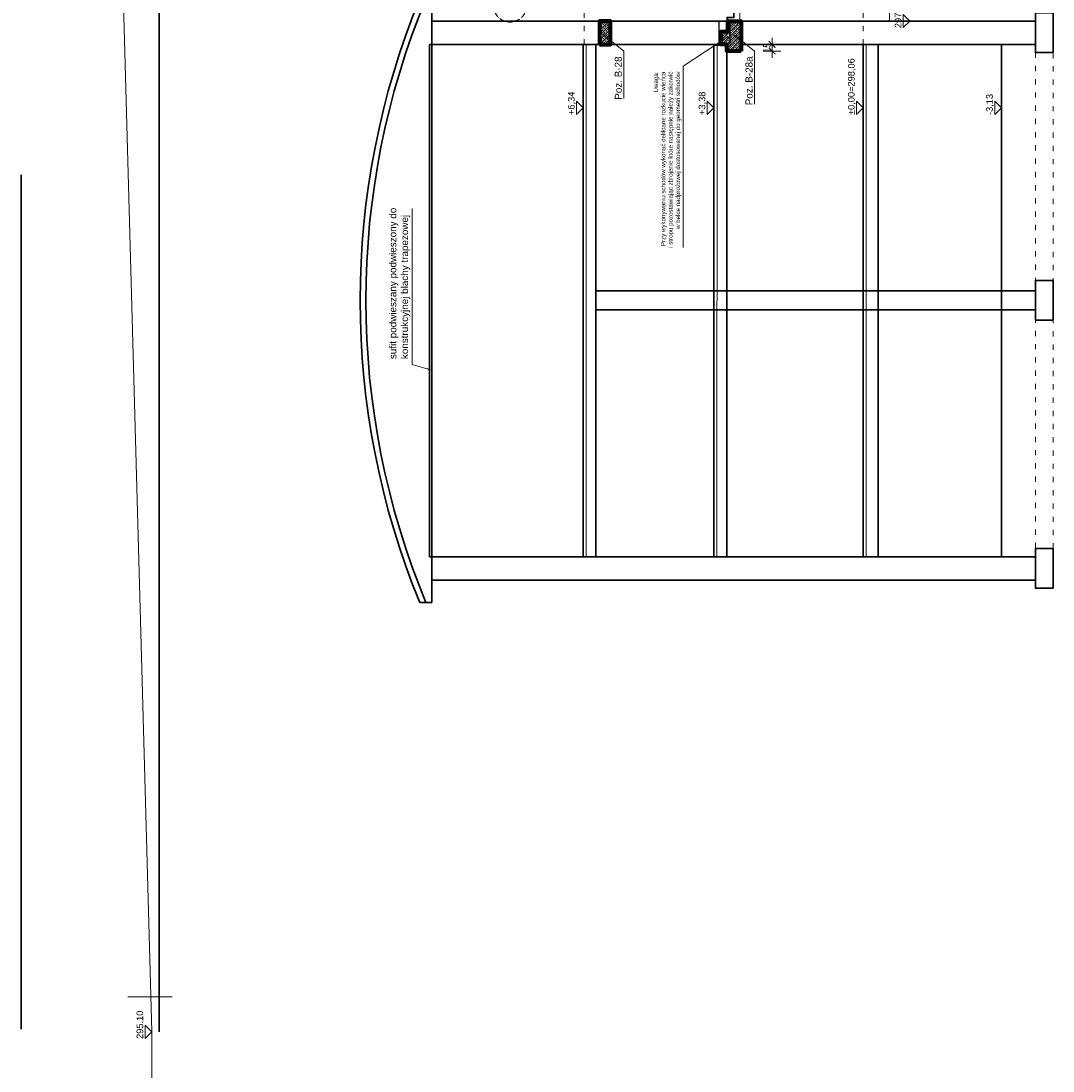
# Model space of a CAD drawing. Header units: inches. Extents: x 201967 to 338763, y -32705 to 30884.
# Tile 210 of 236: x 328161 to 330498, y 3048 to 5426. Entities that reach past the tile are written whole.
import ezdxf
from ezdxf.enums import TextEntityAlignment as Align

# ---------------------------------------------------------------- set-up
doc = ezdxf.new("R2010")
doc.units = ezdxf.units.IN
doc.header["$MEASUREMENT"] = 0
doc.linetypes.add('ACAD_ISO03W100', pattern=[30, 12, -18])
doc.linetypes.add('ACAD_ISO10W100', pattern=[18, 12, -3, 0, -3])
doc.layers.add('00_kreskowanie', color=1, linetype='Continuous', lineweight=5, true_color=0xff0000)
for name, color, linetype, lineweight in [('00_mury grubo', 7, 'Continuous', 30), ('01 a KONSTRUKCJA żelbet', 94, 'Continuous', 80), ('01h KONSTRUKCJA pozycje', 253, 'Continuous', 13), ('01h3 KONSTRUKCJA pozycje słupy', 252, 'Continuous', 13), ('11 OSIE ściany', 2, 'ACAD_ISO10W100', 5), ('12 PRZERYWANE 1', 73, 'ACAD_ISO03W100', 9), ('20 KRESKOWANIE ścian', 63, 'Continuous', 5), ('30 WIDOK 1 005', 5, 'Continuous', 5), ('50 OPIS 1', 130, 'Continuous', 9), ('90 WYMIAR', 155, 'Continuous', 9), ('91 PRZEKROJE', 7, 'Continuous', 35)]:
    doc.layers.add(name, color=color, linetype=linetype, lineweight=lineweight)
doc.layers.add('hybryda CSC', color=3, linetype='Continuous')
doc.styles.add('100 arial', font='arial.ttf', dxfattribs={"width": 0.8, "height": 17})
doc.styles.add('OPIS', font='arial.ttf')
doc.styles.add('RomanS', font='romans.shx')
doc.styles.add('WYMIAR-50 (15pkt) arial', font='arial.ttf', dxfattribs={"height": 15})
doc.dimstyles.new('100', dxfattribs={"dimscale": 10, "dimtxt": 17, "dimasz": 1.5, "dimexe": 2, "dimexo": 2, "dimgap": 0.3, "dimtad": 1, "dimdec": 1, "dimrnd": 0.5, "dimdsep": 46, "dimtxsty": '100 arial', "dimblk": 'ARCHTICK', "dimcen": 10, "dimclrd": 256, "dimclre": 256, "dimclrt": 256, "dimadec": 0, "dimazin": 0, "dimtfac": 1, "dimtdec": 1, "dimtix": 1, "dimtmove": 1, "dimatfit": 3, "dimfxl": 2, "dimfxlon": 1, "dimtolj": 1, "dimarcsym": 0})
doc.dimstyles.new('DIM100txt12', dxfattribs={"dimtxt": 12, "dimasz": 1.05, "dimexe": 0, "dimexo": 8, "dimgap": 4, "dimtad": 1, "dimdec": 7, "dimrnd": 0.5, "dimdsep": 46, "dimtxsty": 'RomanS', "dimblk1": 'DIM', "dimblk2": 'DIM', "dimsah": 1, "dimcen": 0.09, "dimse1": 1, "dimse2": 1, "dimclrt": 256, "dimadec": 1, "dimazin": 0, "dimtfac": 1, "dimtdec": 7, "dimtix": 1, "dimtofl": 0, "dimtmove": 2, "dimatfit": 3, "dimfxl": 1, "dimtolj": 1, "dimtzin": 0, "dimarcsym": 0})
pattern_1 = [(315, (-6120.87, 329798.3556), (5.30330086, 5.30330086), []), (315, (-6120.87, 329793.052), (5.30330086, 5.30330086), [3.75, -1.875])]

# ---------------------------------------------------------------- blocks, each defined once
blk = doc.blocks.new('*U1124')
blk.add_lwpolyline([(-15, 15), (0, 0), (15, 15), (-15, 15)])
at = {"style": 'WYMIAR-50 (15pkt) arial', "flags": 8}
blk.add_attdef('DETAIL#', text='', height=15, dxfattribs=at).set_placement((-16.1, 14.8), align=Align.BOTTOM_LEFT)
blk = doc.blocks.new('_ARCHTICK')
at = {"color": 0, "linetype": 'ByBlock', "const_width": 0.15}
blk.add_lwpolyline([(-0.5, -0.5), (0.5, 0.5)], dxfattribs=at)
blk = doc.blocks.new('*D2596')
at = {"layer": '90 WYMIAR', "lineweight": -2, "transparency": 16777216}
for p, q in [((-656.6, 68), (-616.6, 68)), ((-636.6, 68), (-636.6, 9)), ((-636.6, 9), (-616.6, 9))]:
    blk.add_line(p, q, dxfattribs=at)
at = {"layer": 'Defpoints', "color": 0, "transparency": 16777216}
for p in [(-748.1, 68), (-645, 9), (-636.6, 9)]:
    blk.add_point(p, dxfattribs=at)
at = {"layer": '90 WYMIAR', "lineweight": -2, "transparency": 16777216, "xscale": 15, "yscale": 15, "zscale": 15}
for p, rotation in [((-636.6, 68), 90), ((-636.6, 9), 270)]:
    blk.add_blockref('_ARCHTICK', p, dxfattribs=dict(at, rotation=rotation))
at = {"layer": '90 WYMIAR', "transparency": 16777216, "insert": (-624.9, 38.5), "char_height": 17, "attachment_point": 5, "rotation": 270, "style": '100 arial'}
blk.add_mtext('\\A1;59', dxfattribs=at)
blk = doc.blocks.new('DIM')
for p, q in [((0, -13), (0, 13)), ((8, 0), (-8, 0))]:
    blk.add_line(p, q)
at = {"const_width": 1.71}
blk.add_lwpolyline([(5.71, 5.71), (-5.71, -5.71)], dxfattribs=at)
blk = doc.blocks.new('*D2610')
at = {"layer": '90 WYMIAR', "lineweight": -2, "transparency": 16777216}
for p, q in [((-763.1, -43.9), (-763.1, -83.9)), ((-748.1, -43.9), (-748.1, -83.9)), ((-763.1, -63.9), (-778.1, -63.9)), ((-763.1, -63.9), (-748.1, -63.9)), ((-748.1, -63.9), (-733.1, -63.9))]:
    blk.add_line(p, q, dxfattribs=at)
at = {"layer": 'Defpoints', "color": 0, "transparency": 16777216}
for p in [(-763.1, 6.5), (-748.1, 6.5), (-748.1, -63.9)]:
    blk.add_point(p, dxfattribs=at)
at = {"layer": '90 WYMIAR', "lineweight": -2, "transparency": 16777216, "xscale": 15, "yscale": 15, "zscale": 15}
blk.add_blockref('_ARCHTICK', (-763.1, -63.9), dxfattribs=at)
at = {"layer": '90 WYMIAR', "lineweight": -2, "transparency": 16777216, "xscale": 15, "yscale": 15, "zscale": 15, "rotation": 180}
blk.add_blockref('_ARCHTICK', (-748.1, -63.9), dxfattribs=at)
at = {"layer": '90 WYMIAR', "transparency": 16777216, "insert": (-755.6, -52.2), "char_height": 17, "attachment_point": 5, "style": '100 arial'}
blk.add_mtext('\\A1;15', dxfattribs=at)
blk = doc.blocks.new('1 przekrój C Jagielońska')
at = {"layer": '20 KRESKOWANIE ścian'}
h = blk.add_hatch(dxfattribs=at)
h.set_pattern_fill('ANSI33', color=256, scale=30, angle=-90)
h.set_pattern_definition(pattern_1)
h.paths.add_polyline_path([(-695, 302), (-695, 327), (-748.12, 327), (-748.12, 302)])
h = blk.add_hatch(dxfattribs=at)
h.set_pattern_fill('ANSI33', color=256, scale=30, angle=-90)
h.set_pattern_definition(pattern_1)
h.paths.add_polyline_path([(-748.12, 39), (-763.12, 39), (-763.12, 6.5), (-695, 6.5), (-695, 36.5), (-719.12, 36.5), (-719.12, 51.25), (-748.12, 51.25)])
at = {"layer": '00_kreskowanie', "color": 3}
for p, q in [((-748.12, 357), (-1908.12, 357)), ((-748.12, 60.49), (-1908.12, 60.96)), ((-748.12, -277), (-1908.12, -277))]:
    blk.add_line(p, q, dxfattribs=at)
at = {"layer": '00_mury grubo', "color": 3}
for p, q in [((-2012.12, 734.06), (-2012.12, 707)), ((-644.12, 707), (-2012.12, 707)), ((-1961, -660), (-1961, 707)), ((-1908.12, -660), (-1908.12, 712)), ((-748.12, 712), (-1908.12, 712)), ((-748.12, 39), (-748.12, 712)), ((-695, -660), (-695, 707)), ((-1908.12, 364), (-748.12, 364)), ((-1908.12, 335), (-748.12, 335)), ((-1349, -660), (-1349, 335)), ((-1306, -660), (-1306, 335)), ((-1908.12, 68), (-748.12, 68)), ((-1908.12, 39), (-748.12, 39)), ((-748.12, -660), (-748.12, 6)), ((-1908.12, -270), (-748.12, -270)), ((-1908.12, -304), (-748.12, -304)), ((-1908.12, -583), (-748.12, -583))]:
    blk.add_line(p, q, dxfattribs=at)
for radius, start, end in [(1801.06, 67.68015, 112.31985), (1788.06, 67.50903, 112.49097)]:
    blk.add_arc((-1328.12, -932.06), radius, start, end, dxfattribs=at)
at = {"layer": '01 a KONSTRUKCJA żelbet'}
blk.add_lwpolyline([(-748.12, 327), (-748.12, 302), (-695, 302), (-695, 327)], close=True, dxfattribs=at)
blk.add_lwpolyline([(-763.12, 6.5), (-763.12, 39), (-748.12, 39), (-748.12, 51.25), (-719.12, 51.25), (-719.12, 36.5), (-695, 36.5), (-695, 6.5), (-763.12, 6.5)], dxfattribs=at)
at = {"layer": '11 OSIE ściany'}
blk.add_circle((-660, 529.5), 37.5, dxfattribs=at)
at = {"layer": '12 PRZERYWANE 1'}
blk.add_lwpolyline([(-1889.56, -700), (-766.56, -700), (-766.56, -660), (-1889.56, -660)], close=True, dxfattribs=at)
at = {"layer": '30 WIDOK 1 005', "linetype": 'ACAD_ISO03W100'}
for p, q in [((-748.12, 362), (35.61, 362)), ((-748.12, -270), (-15, -270))]:
    blk.add_line(p, q, dxfattribs=at)
at = {"layer": '30 WIDOK 1 005'}
for p, q in [((-695, 9), (-15, 9)), ((-695, -330), (-15, -330))]:
    blk.add_line(p, q, dxfattribs=at)
for points in [[(-657.12, 9), (-657.12, 21.75), (-688.12, 21.75), (-688.12, 36.5), (-719.12, 36.5), (-719.12, 51.25), (-750.12, 51.25), (-750.12, 68)], [(-655.12, 9), (-655.12, 23.75), (-686.12, 23.75), (-686.12, 38.5), (-717.12, 38.5), (-717.12, 53.25), (-748.12, 53.25), (-748.12, 68)]]:
    blk.add_lwpolyline(points, dxfattribs=at)
at = {"layer": '91 PRZEKROJE'}
for points in [[(-1979.56, -700), (-1889.56, -700), (-1889.56, -660), (-1979.56, -660)], [(-1372.5, -700), (-1282.5, -700), (-1282.5, -660), (-1372.5, -660)], [(-766.56, -700), (-676.56, -700), (-676.56, -660), (-766.56, -660)]]:
    blk.add_lwpolyline(points, close=True, dxfattribs=at)
at = {"layer": '50 OPIS 1'}
ref = blk.add_blockref('*U1124', (-891.8, 364), dxfattribs=at)
ref.add_attrib('DETAIL#', '+6,34', dxfattribs={"layer": '0', "height": 15, "style": 'WYMIAR-50 (15pkt) arial'}).set_placement((-907.93, 378.82), align=Align.BOTTOM_LEFT)
ref = blk.add_blockref('*U1124', (-891.8, 68), dxfattribs=at)
ref.add_attrib('DETAIL#', '+3,38', dxfattribs={"layer": '0', "height": 15, "style": 'WYMIAR-50 (15pkt) arial'}).set_placement((-907.93, 82.82), align=Align.BOTTOM_LEFT)
ref = blk.add_blockref('*U1124', (-891.8, -270), dxfattribs=at)
ref.add_attrib('DETAIL#', '%%p0,00=298,06', dxfattribs={"layer": '0', "height": 15, "style": 'WYMIAR-50 (15pkt) arial'}).set_placement((-907.93, -255.18), align=Align.BOTTOM_LEFT)
ref = blk.add_blockref('*U1124', (-695, -376), dxfattribs=at)
ref.add_attrib('DETAIL#', '297.00', dxfattribs={"layer": '0', "height": 15, "style": 'WYMIAR-50 (15pkt) arial'}).set_placement((-711.14, -361.18), align=Align.BOTTOM_LEFT)
ref = blk.add_blockref('*U1124', (-891.8, -583), dxfattribs=at)
ref.add_attrib('DETAIL#', '-3,13', dxfattribs={"layer": '0', "height": 15, "style": 'WYMIAR-50 (15pkt) arial'}).set_placement((-907.93, -568.18), align=Align.BOTTOM_LEFT)
at = {"layer": '01h KONSTRUKCJA pozycje', "insert": (-1460.72, 779.39, 0), "char_height": 16, "width": 356.2469, "attachment_point": 4, "style": 'OPIS'}
blk.add_mtext('sufit podwieszany podwieszony do konstrukcyjnej blachy trapezowej', dxfattribs=at)
at = {"layer": '01h KONSTRUKCJA pozycje', "transparency": 33554687, "insert": (-809.61, 173), "char_height": 10, "width": 400.0791, "attachment_point": 6, "style": 'OPIS'}
blk.add_mtext('Uwaga:\\PPrzy wykonywaniu schodów wykonać deliktane rozkucie wieńca i stropu pozostawiając zbrojenie które następnie należy zakotwić w belce nadprożowej dostosowanej do geometri schodów', dxfattribs=at)
at = {"layer": '01h3 KONSTRUKCJA pozycje słupy', "char_height": 16, "attachment_point": 6, "style": 'OPIS'}
for s, insert in [('Poz. B-28', (-775.24, 284.34)), ('Poz. B-28a', (-775.24, -11.66))]:
    blk.add_mtext(s, dxfattribs=dict(at, insert=insert))
at = {"layer": '90 WYMIAR'}
dim = blk.add_linear_dim(base=(-636.55, 9), p1=(-748.12, 68), p2=(-645, 9), angle=270, dimstyle='100', dxfattribs=at)
dim.commit()
dim.dimension.update_dxf_attribs({"geometry": '*D2596', "text_midpoint": (-624.87, 38.5)})
dim = blk.add_linear_dim(base=(-748.12, -63.92), p1=(-763.12, 6.5), p2=(-748.12, 6.5), dimstyle='100', dxfattribs=at)
dim.commit()
dim.dimension.update_dxf_attribs({"geometry": '*D2610', "text_midpoint": (-755.62, -52.24)})
at = {"layer": '01h KONSTRUKCJA pozycje', "annotation_type": 0, "has_hookline": 1, "hookline_direction": 0, "text_width": 341.41}
blk.add_leader([(-1484.75, 709.73, 0), (-1472.72, 751.57, 0), (-1464.72, 751.57, 0)], dimstyle='DIM100txt12', override={"dimasz": 8, "dimgap": 4, "dimtad": 1}, dxfattribs=at)
at = {"layer": '01h KONSTRUKCJA pozycje', "transparency": 33554687, "annotation_type": 0, "has_hookline": 1, "hookline_direction": 1, "text_width": 398.08}
blk.add_leader([(-730.86, 36.07), (-797.61, 137.45), (-805.61, 137.45)], dimstyle='DIM100txt12', override={"dimasz": 8, "dimgap": 4, "dimtad": 1}, dxfattribs=at)
at = {"layer": '01h3 KONSTRUKCJA pozycje słupy', "annotation_type": 0, "has_hookline": 1, "hookline_direction": 1}
for points, text_width in [([(-726.67, 318.25), (-763.24, 272.17), (-771.24, 272.17)], 95.44), ([(-726.67, 22.25), (-763.24, -23.83), (-771.24, -23.83)], 107.91)]:
    blk.add_leader(points, dimstyle='DIM100txt12', override={"dimasz": 8, "dimgap": 4, "dimtad": 1}, dxfattribs=dict(at, text_width=text_width))

msp = doc.modelspace()

# ---------------------------------------------------------------- linework, layer by layer
at = {"layer": '00_kreskowanie'}
msp.add_line((328403.56, 3215.88), (328503.56, 3215.88), dxfattribs=at)
msp.add_lwpolyline([(329286.29, 783.83), (328457.29, 1933.62), (328457.29, 3136.71), (328364.29, 6533.03), (328293.29, 6615.22), (328293.29, 6751.33)], dxfattribs=at)
at = {"layer": '91 PRZEKROJE'}
for p, q in [((328474.29, 3136.71), (328474.29, 6516.87)), ((328161.29, 3142.68), (328161.29, 5077.3))]:
    msp.add_line(p, q, dxfattribs=at)
at = {"layer": 'hybryda CSC'}
for p, q in [((329742.36, 5372.75), (329742.36, 5425.87)), ((329767.36, 5372.75), (329767.36, 5425.87))]:
    msp.add_line(p, q, dxfattribs=at)

# ---------------------------------------------------------------- block references
at = {"layer": '30 WIDOK 1 005', "rotation": 90}
msp.add_blockref('1 przekrój C Jagielońska', (329798.36, 6120.87), dxfattribs=at)
at = {"layer": '50 OPIS 1'}
ref = msp.add_blockref('*U1124', (328457.29, 3136.71), dxfattribs=dict(at, rotation=90))
ref.add_attrib('DETAIL#', '295.10', dxfattribs={"layer": '0', "height": 15, "rotation": 90, "style": 'WYMIAR-50 (15pkt) arial'}).set_placement((328442.47, 3120.57), align=Align.BOTTOM_LEFT)

doc.saveas('drawing.dxf')
